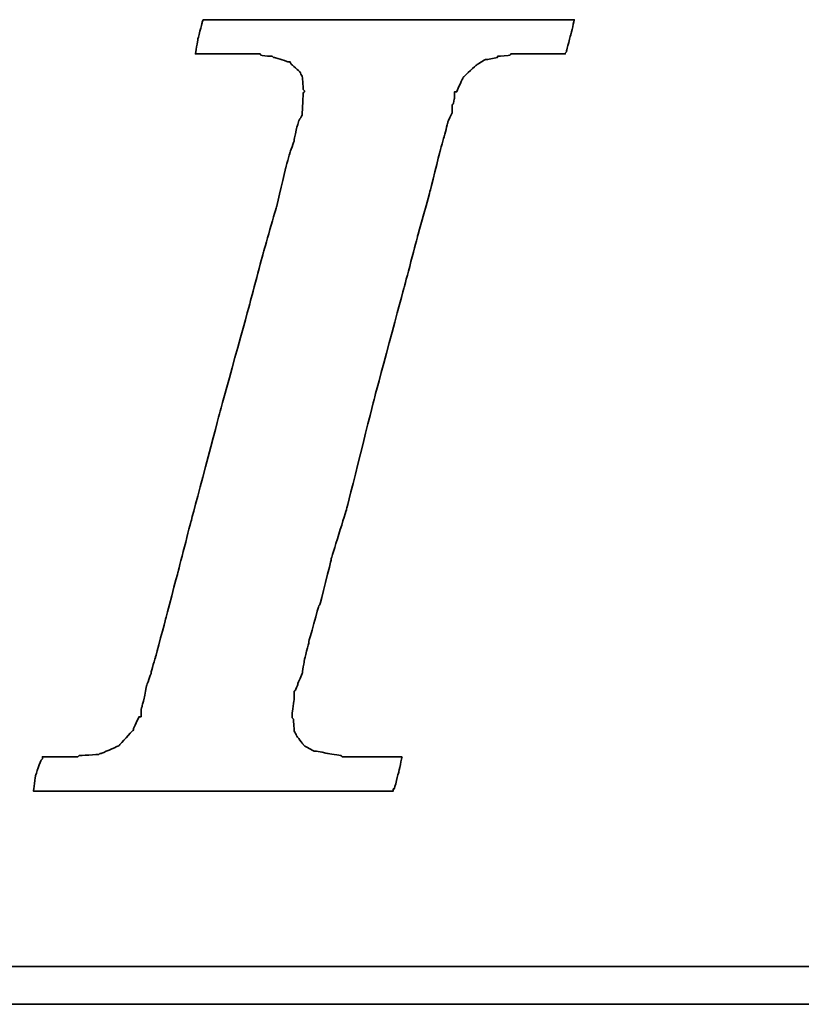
# Model space of a CAD drawing. Extents: x 17 to 133, y 29 to 89.
# Tile 32 of 48: x 101.93 to 103.24, y 58.01 to 59.66. Entities that reach past the tile are written whole.
import ezdxf

# ---------------------------------------------------------------- set-up
doc = ezdxf.new("R2010")
doc.units = 0
doc.header["$MEASUREMENT"] = 0
doc.layers.get('0').update_dxf_attribs({"linetype": 'CONTINUOUS'})
doc.layers.add('layer 1', color=7, linetype='CONTINUOUS')

# ---------------------------------------------------------------- blocks, each defined once
blk = doc.blocks.new('TBI MOTION logo(完整正式版)')
at = {"layer": 'layer 1', "color": 22, "lineweight": 35}
for points, knots in [([(-40.59125, -7.94375), (-40.59125, -7.94375), (-40.97375, -7.94375), (-40.97375, -7.94375), (-40.97375, -7.94375), (-40.97375, -7.94375), (-41.38125, -7.94375), (-41.38125, -7.94375), (-41.38125, -7.94375), (-41.38125, -7.94375), (-41.54875, -7.94375), (-41.54875, -7.94375), (-41.54875, -7.94375), (-41.54875, -7.94375), (-41.59875, -7.94375), (-41.59875, -7.94375), (-41.59875, -7.94375), (-41.59875, -7.94375), (-41.88375, -7.94375), (-41.88375, -7.94375), (-41.88375, -7.94375), (-41.88375, -7.94375), (-41.90875, -7.91875), (-41.90875, -7.91875), (-41.90875, -7.91875), (-41.90875, -7.91875), (-42.19875, -7.87125), (-42.19875, -7.87125), (-42.19875, -7.87125), (-42.19875, -7.87125), (-42.43875, -7.82375), (-42.43875, -7.82375), (-42.43875, -7.82375), (-42.43875, -7.82375), (-42.45875, -7.82375), (-42.45875, -7.82375), (-42.45875, -7.82375), (-42.45875, -7.82375), (-42.48625, -7.82375), (-42.48625, -7.82375), (-42.48625, -7.82375), (-42.48625, -7.82375), (-42.67625, -7.72375), (-42.67625, -7.72375), (-42.67625, -7.72375), (-42.67625, -7.72375), (-42.70125, -7.70375), (-42.70125, -7.70375), (-42.70125, -7.70375), (-42.70125, -7.70375), (-42.72375, -7.67875), (-42.72375, -7.67875), (-42.72375, -7.67875), (-42.72375, -7.67875), (-42.86875, -7.48875), (-42.86875, -7.48875), (-42.86875, -7.48875), (-42.86875, -7.48875), (-42.89375, -7.43875), (-42.89375, -7.43875), (-42.89375, -7.43875), (-42.89375, -7.43875), (-42.91875, -7.38875), (-42.91875, -7.38875), (-42.91875, -7.38875), (-42.91875, -7.38875), (-42.93875, -7.12875), (-42.93875, -7.12875), (-42.93875, -7.12875), (-42.93875, -7.12875), (-42.96375, -7.10375), (-42.96375, -7.10375), (-42.96375, -7.10375), (-42.96375, -7.10375), (-42.96375, -7.05375), (-42.96375, -7.05375), (-42.96375, -7.05375), (-42.96375, -7.05375), (-42.96375, -7.00875), (-42.96375, -7.00875), (-42.96375, -7.00875), (-42.96375, -7.00875), (-42.91875, -6.69625), (-42.91875, -6.69625), (-42.91875, -6.69625), (-42.91875, -6.69625), (-42.91875, -6.62375), (-42.91875, -6.62375), (-42.91875, -6.62375), (-42.91875, -6.62375), (-42.91875, -6.59625), (-42.91875, -6.59625), (-42.91875, -6.59625), (-42.91875, -6.59625), (-42.91875, -6.57375), (-42.91875, -6.57375), (-42.91875, -6.57375), (-42.91875, -6.57375), (-42.91875, -6.52875), (-42.91875, -6.52875), (-42.91875, -6.52875), (-42.91875, -6.52875), (-42.89375, -6.50375), (-42.89375, -6.50375), (-42.89375, -6.50375), (-42.89375, -6.50375), (-42.84375, -6.38375), (-42.84375, -6.38375), (-42.84375, -6.38375), (-42.84375, -6.38375), (-42.84375, -6.35875), (-42.84375, -6.35875), (-42.84375, -6.35875), (-42.84375, -6.35875), (-42.74625, -6.14375), (-42.74625, -6.14375), (-42.74625, -6.14375), (-42.74625, -6.14375), (-42.70125, -5.85375), (-42.70125, -5.85375), (-42.70125, -5.85375), (-42.70125, -5.85375), (-42.60375, -5.47125), (-42.60375, -5.47125), (-42.60375, -5.47125), (-42.60375, -5.47125), (-42.60375, -5.44875), (-42.60375, -5.44875), (-42.60375, -5.44875), (-42.60375, -5.44875), (-42.38875, -4.67875), (-42.38875, -4.67875), (-42.38875, -4.67875), (-42.38875, -4.67875), (-42.36375, -4.65375), (-42.36375, -4.65375), (-42.36375, -4.65375), (-42.36375, -4.65375), (-42.12375, -3.69625), (-42.12375, -3.69625), (-42.12375, -3.69625), (-42.12375, -3.69625), (-42.12375, -3.67374), (-42.12375, -3.67374), (-42.12375, -3.67374), (-42.12375, -3.67374), (-41.78875, -2.59374), (-41.78875, -2.59374), (-41.78875, -2.59374), (-41.78875, -2.59374), (-41.18875, -0.19375), (-41.18875, -0.19375), (-41.18875, -0.19375), (-41.18875, -0.19375), (-40.54375, 2.20624), (-40.54375, 2.20624), (-40.54375, 2.20624), (-40.54375, 2.20624), (-40.25375, 3.30875), (-40.25375, 3.30875), (-40.25375, 3.30875), (-40.25375, 3.30875), (-39.98875, 4.27125), (-39.98875, 4.27125), (-39.98875, 4.27125), (-39.98875, 4.27125), (-39.77375, 5.13125), (-39.77375, 5.13125), (-39.77375, 5.13125), (-39.77375, 5.13125), (-39.67875, 5.47125), (-39.67875, 5.47125), (-39.67875, 5.47125), (-39.67875, 5.47125), (-39.60375, 5.75625), (-39.60375, 5.75625), (-39.60375, 5.75625), (-39.60375, 5.75625), (-39.60375, 5.78125), (-39.60375, 5.78125), (-39.60375, 5.78125), (-39.60375, 5.78125), (-39.50875, 5.97125), (-39.50875, 5.97125), (-39.50875, 5.97125), (-39.50875, 5.97125), (-39.50875, 6.13875), (-39.50875, 6.13875), (-39.50875, 6.13875), (-39.50875, 6.13875), (-39.48625, 6.16625), (-39.48625, 6.16625), (-39.48625, 6.16625), (-39.48625, 6.16625), (-39.46125, 6.28625), (-39.46125, 6.28625), (-39.46125, 6.28625), (-39.46125, 6.28625), (-39.46125, 6.42625), (-39.46125, 6.42625), (-39.46125, 6.42625), (-39.46125, 6.42625), (-39.41375, 6.42625), (-39.41375, 6.42625), (-39.41375, 6.42625), (-39.41375, 6.42625), (-39.29375, 6.69125), (-39.29375, 6.69125), (-39.29375, 6.69125), (-39.29375, 6.69125), (-39.26875, 6.74125), (-39.26875, 6.74125), (-39.26875, 6.74125), (-39.26875, 6.74125), (-39.24375, 6.76625), (-39.24375, 6.76625), (-39.24375, 6.76625), (-39.24375, 6.76625), (-38.98375, 7.00624), (-38.98375, 7.00624), (-38.98375, 7.00624), (-38.98375, 7.00624), (-38.95625, 7.02624), (-38.95625, 7.02624), (-38.95625, 7.02624), (-38.95625, 7.02624), (-38.78875, 7.12624), (-38.78875, 7.12624), (-38.78875, 7.12624), (-38.78875, 7.12624), (-38.76375, 7.12624), (-38.76375, 7.12624), (-38.76375, 7.12624), (-38.76375, 7.12624), (-38.74375, 7.12624), (-38.74375, 7.12624), (-38.74375, 7.12624), (-38.74375, 7.12624), (-38.52875, 7.17125), (-38.52875, 7.17125), (-38.52875, 7.17125), (-38.52875, 7.17125), (-38.52875, 7.19624), (-38.52875, 7.19624), (-38.52875, 7.19624), (-38.52875, 7.19624), (-38.50375, 7.19624), (-38.50375, 7.19624), (-38.50375, 7.19624), (-38.50375, 7.19624), (-38.26125, 7.21875), (-38.26125, 7.21875), (-38.26125, 7.21875), (-38.26125, 7.21875), (-38.23875, 7.24624), (-38.23875, 7.24624), (-38.23875, 7.24624), (-38.23875, 7.24624), (-38.21625, 7.24624), (-38.21625, 7.24624), (-38.21625, 7.24624), (-38.21625, 7.24624), (-38.18875, 7.24624), (-38.18875, 7.24624), (-38.18875, 7.24624), (-38.18875, 7.24624), (-37.90375, 7.24624), (-37.90375, 7.24624), (-37.90375, 7.24624), (-37.90375, 7.24624), (-37.85375, 7.24624), (-37.85375, 7.24624), (-37.85375, 7.24624), (-37.85375, 7.24624), (-37.75875, 7.24624), (-37.75875, 7.24624), (-37.75875, 7.24624), (-37.75875, 7.24624), (-37.42375, 7.24624), (-37.42375, 7.24624), (-37.42375, 7.24624), (-37.42375, 7.24624), (-37.08875, 7.24624), (-37.08875, 7.24624), (-37.08875, 7.24624), (-37.08875, 7.24624), (-37.06375, 7.24624), (-37.06375, 7.24624), (-37.06375, 7.24624), (-37.06375, 7.24624), (-37.06375, 7.26624), (-37.06375, 7.26624), (-37.06375, 7.26624), (-37.06375, 7.26624), (-37.03875, 7.29125), (-37.03875, 7.29125), (-37.03875, 7.29125), (-37.03875, 7.29125), (-37.03875, 7.31625), (-37.03875, 7.31625), (-37.03875, 7.31625), (-37.03875, 7.31625), (-36.94125, 7.67625), (-36.94125, 7.67625), (-36.94125, 7.67625), (-36.94125, 7.67625), (-36.86875, 7.98625), (-36.86875, 7.98625), (-36.86875, 7.98625), (-36.86875, 7.98625), (-36.98875, 7.98625), (-36.98875, 7.98625), (-36.98875, 7.98625), (-36.98875, 7.98625), (-37.42375, 7.98625), (-37.42375, 7.98625), (-37.42375, 7.98625), (-37.42375, 7.98625), (-37.94875, 7.98625), (-37.94875, 7.98625), (-37.94875, 7.98625), (-37.94875, 7.98625), (-38.57375, 7.98625), (-38.57375, 7.98625), (-38.57375, 7.98625), (-38.57375, 7.98625), (-39.29375, 7.98625), (-39.29375, 7.98625), (-39.29375, 7.98625), (-39.29375, 7.98625), (-40.82875, 7.98625), (-40.82875, 7.98625), (-40.82875, 7.98625), (-40.82875, 7.98625), (-42.36375, 7.98625), (-42.36375, 7.98625), (-42.36375, 7.98625), (-42.36375, 7.98625), (-43.08375, 7.98625), (-43.08375, 7.98625), (-43.08375, 7.98625), (-43.08375, 7.98625), (-43.70875, 7.98625), (-43.70875, 7.98625), (-43.70875, 7.98625), (-43.70875, 7.98625), (-44.23375, 7.98625), (-44.23375, 7.98625), (-44.23375, 7.98625), (-44.23375, 7.98625), (-44.66875, 7.98625), (-44.66875, 7.98625), (-44.66875, 7.98625), (-44.66875, 7.98625), (-44.88375, 7.98625), (-44.88375, 7.98625), (-44.88375, 7.98625), (-44.88375, 7.98625), (-44.90875, 7.94125), (-44.90875, 7.94125), (-44.90875, 7.94125), (-44.90875, 7.94125), (-44.90875, 7.91625), (-44.90875, 7.91625), (-44.90875, 7.91625), (-44.90875, 7.91625), (-45.00375, 7.55625), (-45.00375, 7.55625), (-45.00375, 7.55625), (-45.00375, 7.55625), (-45.05375, 7.24624), (-45.05375, 7.24624), (-45.05375, 7.24624), (-45.05375, 7.24624), (-44.61875, 7.24624), (-44.61875, 7.24624), (-44.61875, 7.24624), (-44.61875, 7.24624), (-44.11375, 7.24624), (-44.11375, 7.24624), (-44.11375, 7.24624), (-44.11375, 7.24624), (-43.99375, 7.24624), (-43.99375, 7.24624), (-43.99375, 7.24624), (-43.99375, 7.24624), (-43.94625, 7.24624), (-43.94625, 7.24624), (-43.94625, 7.24624), (-43.94625, 7.24624), (-43.92374, 7.24624), (-43.92374, 7.24624), (-43.92374, 7.24624), (-43.92374, 7.24624), (-43.65875, 7.24624), (-43.65875, 7.24624), (-43.65875, 7.24624), (-43.65875, 7.24624), (-43.63875, 7.21875), (-43.63875, 7.21875), (-43.63875, 7.21875), (-43.63875, 7.21875), (-43.46875, 7.19624), (-43.46875, 7.19624), (-43.46875, 7.19624), (-43.46875, 7.19624), (-43.39875, 7.19624), (-43.39875, 7.19624), (-43.39875, 7.19624), (-43.39875, 7.19624), (-43.37125, 7.17125), (-43.37125, 7.17125), (-43.37125, 7.17125), (-43.37125, 7.17125), (-43.34875, 7.17125), (-43.34875, 7.17125), (-43.34875, 7.17125), (-43.34875, 7.17125), (-43.20375, 7.12624), (-43.20375, 7.12624), (-43.20375, 7.12624), (-43.20375, 7.12624), (-43.05875, 7.07624), (-43.05875, 7.07624), (-43.05875, 7.07624), (-43.05875, 7.07624), (-43.01375, 7.07624), (-43.01375, 7.07624), (-43.01375, 7.07624), (-43.01375, 7.07624), (-42.98875, 7.02624), (-42.98875, 7.02624), (-42.98875, 7.02624), (-42.98875, 7.02624), (-42.79875, 6.86125), (-42.79875, 6.86125), (-42.79875, 6.86125), (-42.79875, 6.86125), (-42.77375, 6.81125), (-42.77375, 6.81125), (-42.77375, 6.81125), (-42.77375, 6.81125), (-42.74625, 6.76625), (-42.74625, 6.76625), (-42.74625, 6.76625), (-42.74625, 6.76625), (-42.72375, 6.47625), (-42.72375, 6.47625), (-42.72375, 6.47625), (-42.72375, 6.47625), (-42.70125, 6.45124), (-42.70125, 6.45124), (-42.70125, 6.45124), (-42.70125, 6.45124), (-42.70125, 6.42625), (-42.70125, 6.42625), (-42.70125, 6.42625), (-42.70125, 6.42625), (-42.72375, 6.40625), (-42.72375, 6.40625), (-42.72375, 6.40625), (-42.72375, 6.40625), (-42.74625, 5.97125), (-42.74625, 5.97125), (-42.74625, 5.97125), (-42.74625, 5.97125), (-42.74625, 5.94625), (-42.74625, 5.94625), (-42.74625, 5.94625), (-42.74625, 5.94625), (-42.74625, 5.92625), (-42.74625, 5.92625), (-42.74625, 5.92625), (-42.74625, 5.92625), (-42.77375, 5.87625), (-42.77375, 5.87625), (-42.77375, 5.87625), (-42.77375, 5.87625), (-42.81875, 5.80625), (-42.81875, 5.80625), (-42.81875, 5.80625), (-42.81875, 5.80625), (-42.86875, 5.63625), (-42.86875, 5.63625), (-42.86875, 5.63625), (-42.86875, 5.63625), (-42.91875, 5.39625), (-42.91875, 5.39625), (-42.91875, 5.39625), (-42.91875, 5.39625), (-42.91875, 5.37124), (-42.91875, 5.37124), (-42.91875, 5.37124), (-42.91875, 5.37124), (-43.01375, 5.10874), (-43.01375, 5.10874), (-43.01375, 5.10874), (-43.01375, 5.10874), (-43.10875, 4.77124), (-43.10875, 4.77124), (-43.10875, 4.77124), (-43.10875, 4.77124), (-43.29875, 3.95625), (-43.29875, 3.95625), (-43.29875, 3.95625), (-43.29875, 3.95625), (-43.58875, 2.95125), (-43.58875, 2.95125), (-43.58875, 2.95125), (-43.58875, 2.95125), (-43.87375, 1.87125), (-43.87375, 1.87125), (-43.87375, 1.87125), (-43.87375, 1.87125), (-44.52625, -0.50374), (-44.52625, -0.50374), (-44.52625, -0.50374), (-44.52625, -0.50374), (-45.14875, -2.85375), (-45.14875, -2.85375), (-45.14875, -2.85375), (-45.14875, -2.85375), (-45.43375, -3.95875), (-45.43375, -3.95875), (-45.43375, -3.95875), (-45.43375, -3.95875), (-45.69875, -4.96875), (-45.69875, -4.96875), (-45.69875, -4.96875), (-45.69875, -4.96875), (-45.91375, -5.78375), (-45.91375, -5.78375), (-45.91375, -5.78375), (-45.91375, -5.78375), (-46.01375, -6.11875), (-46.01375, -6.11875), (-46.01375, -6.11875), (-46.01375, -6.11875), (-46.01375, -6.14375), (-46.01375, -6.14375), (-46.01375, -6.14375), (-46.01375, -6.14375), (-46.10875, -6.40875), (-46.10875, -6.40875), (-46.10875, -6.40875), (-46.10875, -6.40875), (-46.15375, -6.64875), (-46.15375, -6.64875), (-46.15375, -6.64875), (-46.15375, -6.64875), (-46.20375, -6.83875), (-46.20375, -6.83875), (-46.20375, -6.83875), (-46.20375, -6.83875), (-46.22875, -6.93375), (-46.22875, -6.93375), (-46.22875, -6.93375), (-46.22875, -6.93375), (-46.22875, -7.07875), (-46.22875, -7.07875), (-46.22875, -7.07875), (-46.22875, -7.07875), (-46.27375, -7.07875), (-46.27375, -7.07875), (-46.27375, -7.07875), (-46.27375, -7.07875), (-46.39375, -7.34375), (-46.39375, -7.34375), (-46.39375, -7.34375), (-46.39375, -7.34375), (-46.39375, -7.36875), (-46.39375, -7.36875), (-46.39375, -7.36875), (-46.39375, -7.36875), (-46.42125, -7.38875), (-46.42125, -7.38875), (-46.42125, -7.38875), (-46.42125, -7.38875), (-46.68375, -7.67875), (-46.68375, -7.67875), (-46.68375, -7.67875), (-46.68375, -7.67875), (-46.70875, -7.70375), (-46.70875, -7.70375), (-46.70875, -7.70375), (-46.70875, -7.70375), (-46.75375, -7.72375), (-46.75375, -7.72375), (-46.75375, -7.72375), (-46.75375, -7.72375), (-47.08875, -7.87125), (-47.08875, -7.87125), (-47.08875, -7.87125), (-47.08875, -7.87125), (-47.11625, -7.87125), (-47.11625, -7.87125), (-47.11625, -7.87125), (-47.11625, -7.87125), (-47.13875, -7.89375), (-47.13875, -7.89375), (-47.13875, -7.89375), (-47.13875, -7.89375), (-47.56875, -7.91875), (-47.56875, -7.91875), (-47.56875, -7.91875), (-47.56875, -7.91875), (-47.59625, -7.94375), (-47.59625, -7.94375), (-47.59625, -7.94375), (-47.59625, -7.94375), (-47.64375, -7.94375), (-47.64375, -7.94375), (-47.64375, -7.94375), (-47.64375, -7.94375), (-47.73625, -7.94375), (-47.73625, -7.94375), (-47.73625, -7.94375), (-47.73625, -7.94375), (-48.07375, -7.94375), (-48.07375, -7.94375), (-48.07375, -7.94375), (-48.07375, -7.94375), (-48.36125, -7.94375), (-48.36125, -7.94375), (-48.36125, -7.94375), (-48.36125, -7.94375), (-48.36125, -7.96625), (-48.36125, -7.96625), (-48.36125, -7.96625), (-48.36125, -7.96625), (-48.36125, -7.99125), (-48.36125, -7.99125), (-48.36125, -7.99125), (-48.36125, -7.99125), (-48.38875, -8.01375), (-48.38875, -8.01375), (-48.38875, -8.01375), (-48.38875, -8.01375), (-48.50875, -8.34875), (-48.50875, -8.34875), (-48.50875, -8.34875), (-48.50875, -8.34875), (-48.55375, -8.68625), (-48.55375, -8.68625), (-48.55375, -8.68625), (-48.55375, -8.68625), (-48.45875, -8.68625), (-48.45875, -8.68625), (-48.45875, -8.68625), (-48.45875, -8.68625), (-48.07375, -8.68625), (-48.07375, -8.68625), (-48.07375, -8.68625), (-48.07375, -8.68625), (-47.52375, -8.68625), (-47.52375, -8.68625), (-47.52375, -8.68625), (-47.52375, -8.68625), (-46.92375, -8.68625), (-46.92375, -8.68625), (-46.92375, -8.68625), (-46.92375, -8.68625), (-46.25375, -8.68625), (-46.25375, -8.68625), (-46.25375, -8.68625), (-46.25375, -8.68625), (-46.20375, -8.68625), (-46.20375, -8.68625), (-46.20375, -8.68625), (-46.20375, -8.68625), (-44.71375, -8.68625), (-44.71375, -8.68625), (-44.71375, -8.68625), (-44.71375, -8.68625), (-43.22875, -8.68625), (-43.22875, -8.68625), (-43.22875, -8.68625), (-43.22875, -8.68625), (-42.55875, -8.68625), (-42.55875, -8.68625), (-42.55875, -8.68625), (-42.55875, -8.68625), (-42.50875, -8.68625), (-42.50875, -8.68625), (-42.50875, -8.68625), (-42.50875, -8.68625), (-41.93375, -8.68625), (-41.93375, -8.68625), (-41.93375, -8.68625), (-41.93375, -8.68625), (-41.38125, -8.68625), (-41.38125, -8.68625), (-41.38125, -8.68625), (-41.38125, -8.68625), (-40.97375, -8.68625), (-40.97375, -8.68625), (-40.97375, -8.68625), (-40.97375, -8.68625), (-40.78125, -8.68625), (-40.78125, -8.68625), (-40.78125, -8.68625), (-40.78125, -8.68625), (-40.78125, -8.63875), (-40.78125, -8.63875), (-40.78125, -8.63875), (-40.78125, -8.63875), (-40.75875, -8.63875), (-40.75875, -8.63875), (-40.75875, -8.63875), (-40.75875, -8.63875), (-40.66375, -8.27875), (-40.66375, -8.27875), (-40.66375, -8.27875), (-40.66375, -8.27875), (-40.59125, -7.94375), (-40.59125, -7.94375)], [0, 0, 0, 0, 0.00558659, 0.00558659, 0.00558659, 0.0055866, 0.01117318, 0.01117318, 0.01117318, 0.01117319, 0.01675978, 0.01675978, 0.01675978, 0.01675979, 0.02234637, 0.02234637, 0.02234637, 0.02234638, 0.02793296, 0.02793296, 0.02793296, 0.02793297, 0.03351955, 0.03351955, 0.03351955, 0.03351956, 0.03910615, 0.03910615, 0.03910615, 0.03910616, 0.04469274, 0.04469274, 0.04469274, 0.04469275, 0.05027933, 0.05027933, 0.05027933, 0.05027934, 0.05586592, 0.05586592, 0.05586592, 0.05586593, 0.06145251, 0.06145251, 0.06145251, 0.06145252, 0.06703911, 0.06703911, 0.06703911, 0.06703912, 0.0726257, 0.0726257, 0.0726257, 0.07262571, 0.07821229, 0.07821229, 0.07821229, 0.0782123, 0.08379888, 0.08379888, 0.08379888, 0.08379889, 0.08938547, 0.08938547, 0.08938547, 0.08938548, 0.09497207, 0.09497207, 0.09497207, 0.09497208, 0.10055866, 0.10055866, 0.10055866, 0.10055867, 0.10614525, 0.10614525, 0.10614525, 0.10614526, 0.11173184, 0.11173184, 0.11173184, 0.11173185, 0.11731844, 0.11731844, 0.11731844, 0.11731845, 0.12290503, 0.12290503, 0.12290503, 0.12290504, 0.12849162, 0.12849162, 0.12849162, 0.12849163, 0.13407821, 0.13407821, 0.13407821, 0.13407822, 0.1396648, 0.1396648, 0.1396648, 0.13966481, 0.1452514, 0.1452514, 0.1452514, 0.14525141, 0.15083799, 0.15083799, 0.15083799, 0.150838, 0.15642458, 0.15642458, 0.15642458, 0.15642459, 0.16201117, 0.16201117, 0.16201117, 0.16201118, 0.16759777, 0.16759777, 0.16759777, 0.16759778, 0.17318436, 0.17318436, 0.17318436, 0.17318437, 0.17877095, 0.17877095, 0.17877095, 0.17877096, 0.18435754, 0.18435754, 0.18435754, 0.18435755, 0.18994413, 0.18994413, 0.18994413, 0.18994414, 0.19553073, 0.19553073, 0.19553073, 0.19553074, 0.20111732, 0.20111732, 0.20111732, 0.20111733, 0.20670391, 0.20670391, 0.20670391, 0.20670392, 0.2122905, 0.2122905, 0.2122905, 0.21229051, 0.21787709, 0.21787709, 0.21787709, 0.2178771, 0.22346369, 0.22346369, 0.22346369, 0.2234637, 0.22905028, 0.22905028, 0.22905028, 0.22905029, 0.23463687, 0.23463687, 0.23463687, 0.23463688, 0.24022346, 0.24022346, 0.24022346, 0.24022347, 0.24581006, 0.24581006, 0.24581006, 0.24581007, 0.25139665, 0.25139665, 0.25139665, 0.25139666, 0.25698324, 0.25698324, 0.25698324, 0.25698325, 0.26256983, 0.26256983, 0.26256983, 0.26256984, 0.26815642, 0.26815642, 0.26815642, 0.26815643, 0.27374302, 0.27374302, 0.27374302, 0.27374303, 0.27932961, 0.27932961, 0.27932961, 0.27932962, 0.2849162, 0.2849162, 0.2849162, 0.28491621, 0.29050279, 0.29050279, 0.29050279, 0.2905028, 0.29608939, 0.29608939, 0.29608939, 0.2960894, 0.30167598, 0.30167598, 0.30167598, 0.30167599, 0.30726257, 0.30726257, 0.30726257, 0.30726258, 0.31284916, 0.31284916, 0.31284916, 0.31284917, 0.31843575, 0.31843575, 0.31843575, 0.31843576, 0.32402235, 0.32402235, 0.32402235, 0.32402236, 0.32960894, 0.32960894, 0.32960894, 0.32960895, 0.33519553, 0.33519553, 0.33519553, 0.33519554, 0.34078212, 0.34078212, 0.34078212, 0.34078213, 0.34636872, 0.34636872, 0.34636872, 0.34636873, 0.35195531, 0.35195531, 0.35195531, 0.35195532, 0.3575419, 0.3575419, 0.3575419, 0.35754191, 0.36312849, 0.36312849, 0.36312849, 0.3631285, 0.36871508, 0.36871508, 0.36871508, 0.36871509, 0.37430168, 0.37430168, 0.37430168, 0.37430169, 0.37988827, 0.37988827, 0.37988827, 0.37988828, 0.38547486, 0.38547486, 0.38547486, 0.38547487, 0.39106145, 0.39106145, 0.39106145, 0.39106146, 0.39664804, 0.39664804, 0.39664804, 0.39664805, 0.40223464, 0.40223464, 0.40223464, 0.40223465, 0.40782123, 0.40782123, 0.40782123, 0.40782124, 0.41340782, 0.41340782, 0.41340782, 0.41340783, 0.41899441, 0.41899441, 0.41899441, 0.41899442, 0.42458101, 0.42458101, 0.42458101, 0.42458102, 0.4301676, 0.4301676, 0.4301676, 0.43016761, 0.43575419, 0.43575419, 0.43575419, 0.4357542, 0.44134078, 0.44134078, 0.44134078, 0.44134079, 0.44692737, 0.44692737, 0.44692737, 0.44692738, 0.45251397, 0.45251397, 0.45251397, 0.45251398, 0.45810056, 0.45810056, 0.45810056, 0.45810057, 0.46368715, 0.46368715, 0.46368715, 0.46368716, 0.46927374, 0.46927374, 0.46927374, 0.46927375, 0.47486034, 0.47486034, 0.47486034, 0.47486035, 0.48044693, 0.48044693, 0.48044693, 0.48044694, 0.48603352, 0.48603352, 0.48603352, 0.48603353, 0.49162011, 0.49162011, 0.49162011, 0.49162012, 0.4972067, 0.4972067, 0.4972067, 0.49720671, 0.5027933, 0.5027933, 0.5027933, 0.50279331, 0.50837989, 0.50837989, 0.50837989, 0.5083799, 0.51396648, 0.51396648, 0.51396648, 0.51396649, 0.51955307, 0.51955307, 0.51955307, 0.51955308, 0.52513966, 0.52513966, 0.52513966, 0.52513967, 0.53072626, 0.53072626, 0.53072626, 0.53072627, 0.53631285, 0.53631285, 0.53631285, 0.53631286, 0.54189944, 0.54189944, 0.54189944, 0.54189945, 0.54748603, 0.54748603, 0.54748603, 0.54748604, 0.55307263, 0.55307263, 0.55307263, 0.55307264, 0.55865922, 0.55865922, 0.55865922, 0.55865923, 0.56424581, 0.56424581, 0.56424581, 0.56424582, 0.5698324, 0.5698324, 0.5698324, 0.56983241, 0.57541899, 0.57541899, 0.57541899, 0.575419, 0.58100559, 0.58100559, 0.58100559, 0.5810056, 0.58659218, 0.58659218, 0.58659218, 0.58659219, 0.59217877, 0.59217877, 0.59217877, 0.59217878, 0.59776536, 0.59776536, 0.59776536, 0.59776537, 0.60335196, 0.60335196, 0.60335196, 0.60335197, 0.60893855, 0.60893855, 0.60893855, 0.60893856, 0.61452514, 0.61452514, 0.61452514, 0.61452515, 0.62011173, 0.62011173, 0.62011173, 0.62011174, 0.62569832, 0.62569832, 0.62569832, 0.62569833, 0.63128492, 0.63128492, 0.63128492, 0.63128493, 0.63687151, 0.63687151, 0.63687151, 0.63687152, 0.6424581, 0.6424581, 0.6424581, 0.64245811, 0.64804469, 0.64804469, 0.64804469, 0.6480447, 0.65363128, 0.65363128, 0.65363128, 0.65363129, 0.65921788, 0.65921788, 0.65921788, 0.65921789, 0.66480447, 0.66480447, 0.66480447, 0.66480448, 0.67039106, 0.67039106, 0.67039106, 0.67039107, 0.67597765, 0.67597765, 0.67597765, 0.67597766, 0.68156425, 0.68156425, 0.68156425, 0.68156426, 0.68715084, 0.68715084, 0.68715084, 0.68715085, 0.69273743, 0.69273743, 0.69273743, 0.69273744, 0.69832402, 0.69832402, 0.69832402, 0.69832403, 0.70391061, 0.70391061, 0.70391061, 0.70391062, 0.70949721, 0.70949721, 0.70949721, 0.70949722, 0.7150838, 0.7150838, 0.7150838, 0.71508381, 0.72067039, 0.72067039, 0.72067039, 0.7206704, 0.72625698, 0.72625698, 0.72625698, 0.72625699, 0.73184358, 0.73184358, 0.73184358, 0.73184359, 0.73743017, 0.73743017, 0.73743017, 0.73743018, 0.74301676, 0.74301676, 0.74301676, 0.74301677, 0.74860335, 0.74860335, 0.74860335, 0.74860336, 0.75418994, 0.75418994, 0.75418994, 0.75418995, 0.75977654, 0.75977654, 0.75977654, 0.75977655, 0.76536313, 0.76536313, 0.76536313, 0.76536314, 0.77094972, 0.77094972, 0.77094972, 0.77094973, 0.77653631, 0.77653631, 0.77653631, 0.77653632, 0.78212291, 0.78212291, 0.78212291, 0.78212292, 0.7877095, 0.7877095, 0.7877095, 0.78770951, 0.79329609, 0.79329609, 0.79329609, 0.7932961, 0.79888268, 0.79888268, 0.79888268, 0.79888269, 0.80446927, 0.80446927, 0.80446927, 0.80446928, 0.81005587, 0.81005587, 0.81005587, 0.81005588, 0.81564246, 0.81564246, 0.81564246, 0.81564247, 0.82122905, 0.82122905, 0.82122905, 0.82122906, 0.82681564, 0.82681564, 0.82681564, 0.82681565, 0.83240223, 0.83240223, 0.83240223, 0.83240224, 0.83798883, 0.83798883, 0.83798883, 0.83798884, 0.84357542, 0.84357542, 0.84357542, 0.84357543, 0.84916201, 0.84916201, 0.84916201, 0.84916202, 0.8547486, 0.8547486, 0.8547486, 0.85474861, 0.8603352, 0.8603352, 0.8603352, 0.86033521, 0.86592179, 0.86592179, 0.86592179, 0.8659218, 0.87150838, 0.87150838, 0.87150838, 0.87150839, 0.87709497, 0.87709497, 0.87709497, 0.87709498, 0.88268156, 0.88268156, 0.88268156, 0.88268157, 0.88826816, 0.88826816, 0.88826816, 0.88826817, 0.89385475, 0.89385475, 0.89385475, 0.89385476, 0.89944134, 0.89944134, 0.89944134, 0.89944135, 0.90502793, 0.90502793, 0.90502793, 0.90502794, 0.91061453, 0.91061453, 0.91061453, 0.91061454, 0.91620112, 0.91620112, 0.91620112, 0.91620113, 0.92178771, 0.92178771, 0.92178771, 0.92178772, 0.9273743, 0.9273743, 0.9273743, 0.92737431, 0.93296089, 0.93296089, 0.93296089, 0.9329609, 0.93854749, 0.93854749, 0.93854749, 0.9385475, 0.94413408, 0.94413408, 0.94413408, 0.94413409, 0.94972067, 0.94972067, 0.94972067, 0.94972068, 0.95530726, 0.95530726, 0.95530726, 0.95530727, 0.96089385, 0.96089385, 0.96089385, 0.96089386, 0.96648045, 0.96648045, 0.96648045, 0.96648046, 0.97206704, 0.97206704, 0.97206704, 0.97206705, 0.97765363, 0.97765363, 0.97765363, 0.97765364, 0.98324022, 0.98324022, 0.98324022, 0.98324023, 0.98882682, 0.98882682, 0.98882682, 0.98882683, 0.99441341, 0.99441341, 0.99441341, 0.99441342, 1, 1, 1, 1]), ([(75.90875, -9.47875), (75.90875, -9.47875), (75.90875, -12.28625), (75.90875, -12.28625), (75.90875, -12.28625), (75.90875, -12.28625), (75.90875, -12.47875), (75.90875, -12.47875), (75.90875, -12.47875), (75.90875, -12.47875), (75.71625, -12.47875), (75.71625, -12.47875), (75.71625, -12.47875), (75.71625, -12.47875), (-88.32875, -12.47875), (-88.32875, -12.47875), (-88.32875, -12.47875), (-88.32875, -12.47875), (-88.32875, -13.29375), (-88.32875, -13.29375), (-88.32875, -13.29375), (-88.32875, -13.29375), (82.89125, -13.29375), (82.89125, -13.29375), (82.89125, -13.29375), (82.89125, -13.29375), (75.90875, -9.47875), (75.90875, -9.47875)], [0, 0, 0, 0, 0.14285714, 0.14285714, 0.14285714, 0.14285715, 0.28571429, 0.28571429, 0.28571429, 0.2857143, 0.42857143, 0.42857143, 0.42857143, 0.42857144, 0.57142857, 0.57142857, 0.57142857, 0.57142858, 0.71428571, 0.71428571, 0.71428571, 0.71428572, 0.85714286, 0.85714286, 0.85714286, 0.85714287, 1, 1, 1, 1])]:
    blk.add_open_spline(points, degree=3, knots=knots, dxfattribs=at)

msp = doc.modelspace()

# ---------------------------------------------------------------- block references
at = {"xscale": 0.0775805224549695, "yscale": 0.0775805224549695, "zscale": 0.0775805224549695}
msp.add_blockref('TBI MOTION logo(完整正式版)', (105.7175, 59.04), dxfattribs=at)

doc.saveas('drawing.dxf')
